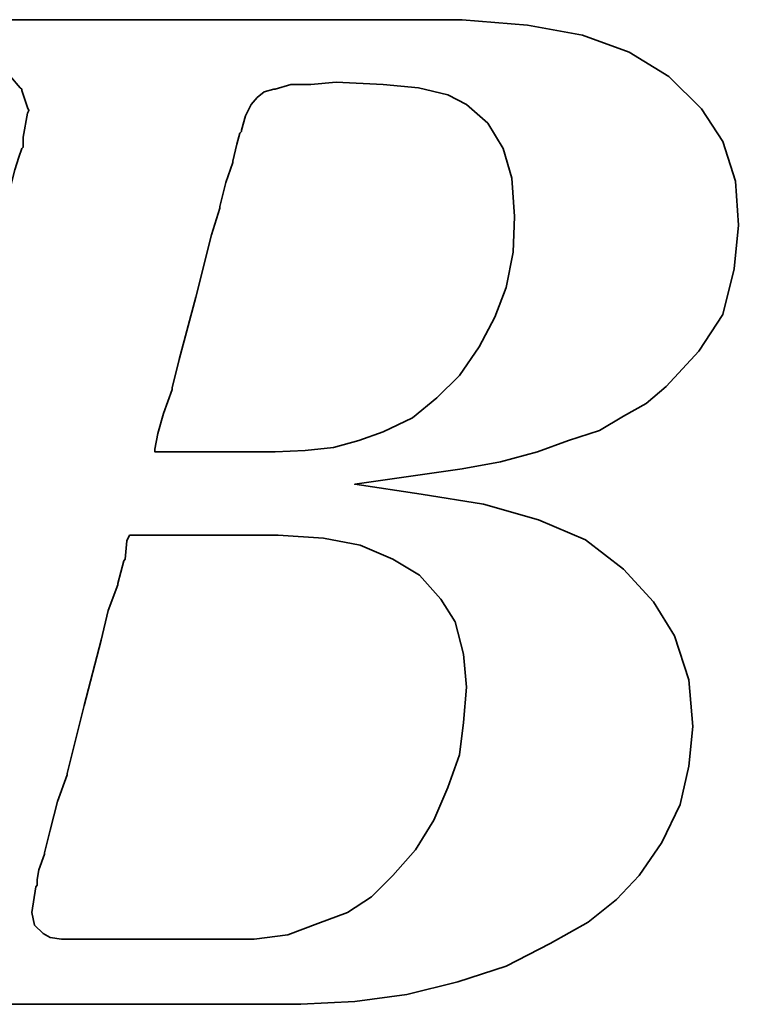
# Model space of a CAD drawing. Header units: millimetres. Extents: x -51 to 427, y -66 to 81.
# Tile 29 of 105: x 122.593 to 123.368, y 1.323 to 2.384. Entities that reach past the tile are written whole.
import ezdxf

# ---------------------------------------------------------------- set-up
doc = ezdxf.new("R2010")
doc.units = ezdxf.units.MM
doc.layers.add('DIM', color=4, linetype='Continuous')
doc.layers.add('layer 1', color=7, linetype='Continuous')

# ---------------------------------------------------------------- blocks, each defined once
blk = doc.blocks.new('TBI MOTION logo(完整正式版)')
at = {"layer": 'layer 1', "color": 22, "lineweight": 35}
for points, knots in [([(-64.65375, -6.86375), (-64.65375, -6.86375), (-64.84375, -7.29625), (-64.84375, -7.29625), (-64.84375, -7.29625), (-64.84375, -7.29625), (-64.86875, -7.34375), (-64.86875, -7.34375), (-64.86875, -7.34375), (-64.86875, -7.34375), (-64.86875, -7.36875), (-64.86875, -7.36875), (-64.86875, -7.36875), (-64.86875, -7.36875), (-65.15375, -7.65375), (-65.15375, -7.65375), (-65.15375, -7.65375), (-65.15375, -7.65375), (-65.17875, -7.65375), (-65.17875, -7.65375), (-65.17875, -7.65375), (-65.17875, -7.65375), (-65.20375, -7.67875), (-65.20375, -7.67875), (-65.20375, -7.67875), (-65.20375, -7.67875), (-65.58875, -7.87125), (-65.58875, -7.87125), (-65.58875, -7.87125), (-65.58875, -7.87125), (-65.63375, -7.87125), (-65.63375, -7.87125), (-65.63375, -7.87125), (-65.63375, -7.87125), (-65.65875, -7.89375), (-65.65875, -7.89375), (-65.65875, -7.89375), (-65.65875, -7.89375), (-66.09375, -7.94375), (-66.09375, -7.94375), (-66.09375, -7.94375), (-66.09375, -7.94375), (-66.11375, -7.94375), (-66.11375, -7.94375), (-66.11375, -7.94375), (-66.11375, -7.94375), (-66.16375, -7.94375), (-66.16375, -7.94375), (-66.16375, -7.94375), (-66.16375, -7.94375), (-66.30875, -7.94375), (-66.30875, -7.94375), (-66.30875, -7.94375), (-66.30875, -7.94375), (-66.69375, -7.94375), (-66.69375, -7.94375), (-66.69375, -7.94375), (-66.69375, -7.94375), (-67.07375, -7.94375), (-67.07375, -7.94375), (-67.07375, -7.94375), (-67.07375, -7.94375), (-67.12375, -7.94375), (-67.12375, -7.94375), (-67.12375, -7.94375), (-67.12375, -7.94375), (-67.12375, -7.96625), (-67.12375, -7.96625), (-67.12375, -7.96625), (-67.12375, -7.96625), (-67.14875, -7.99125), (-67.14875, -7.99125), (-67.14875, -7.99125), (-67.14875, -7.99125), (-67.24375, -8.34875), (-67.24375, -8.34875), (-67.24375, -8.34875), (-67.24375, -8.34875), (-67.31375, -8.68625), (-67.31375, -8.68625), (-67.31375, -8.68625), (-67.31375, -8.68625), (-67.26875, -8.68625), (-67.26875, -8.68625), (-67.26875, -8.68625), (-67.26875, -8.68625), (-67.07375, -8.68625), (-67.07375, -8.68625), (-67.07375, -8.68625), (-67.07375, -8.68625), (-66.54875, -8.68625), (-66.54875, -8.68625), (-66.54875, -8.68625), (-66.54875, -8.68625), (-65.82625, -8.68625), (-65.82625, -8.68625), (-65.82625, -8.68625), (-65.82625, -8.68625), (-65.01375, -8.68625), (-65.01375, -8.68625), (-65.01375, -8.68625), (-65.01375, -8.68625), (-64.05375, -8.68625), (-64.05375, -8.68625), (-64.05375, -8.68625), (-64.05375, -8.68625), (-62.08375, -8.68625), (-62.08375, -8.68625), (-62.08375, -8.68625), (-62.08375, -8.68625), (-60.06875, -8.68625), (-60.06875, -8.68625), (-60.06875, -8.68625), (-60.06875, -8.68625), (-59.10875, -8.68625), (-59.10875, -8.68625), (-59.10875, -8.68625), (-59.10875, -8.68625), (-58.29375, -8.68625), (-58.29375, -8.68625), (-58.29375, -8.68625), (-58.29375, -8.68625), (-57.57375, -8.68625), (-57.57375, -8.68625), (-57.57375, -8.68625), (-57.57375, -8.68625), (-57.04875, -8.68625), (-57.04875, -8.68625), (-57.04875, -8.68625), (-57.04875, -8.68625), (-56.85375, -8.68625), (-56.85375, -8.68625), (-56.85375, -8.68625), (-56.85375, -8.68625), (-56.70875, -8.68625), (-56.70875, -8.68625), (-56.70875, -8.68625), (-56.70875, -8.68625), (-56.61375, -8.68625), (-56.61375, -8.68625), (-56.61375, -8.68625), (-56.61375, -8.68625), (-56.56875, -8.68625), (-56.56875, -8.68625), (-56.56875, -8.68625), (-56.56875, -8.68625), (-55.65375, -8.63875), (-55.65375, -8.63875), (-55.65375, -8.63875), (-55.65375, -8.63875), (-54.76875, -8.51875), (-54.76875, -8.51875), (-54.76875, -8.51875), (-54.76875, -8.51875), (-53.90375, -8.30375), (-53.90375, -8.30375), (-53.90375, -8.30375), (-53.90375, -8.30375), (-53.08875, -8.03875), (-53.08875, -8.03875), (-53.08875, -8.03875), (-53.08875, -8.03875), (-52.34375, -7.65375), (-52.34375, -7.65375), (-52.34375, -7.65375), (-52.34375, -7.65375), (-51.69875, -7.29625), (-51.69875, -7.29625), (-51.69875, -7.29625), (-51.69875, -7.29625), (-51.21875, -6.91125), (-51.21875, -6.91125), (-51.21875, -6.91125), (-51.21875, -6.91125), (-50.83375, -6.50375), (-50.83375, -6.50375), (-50.83375, -6.50375), (-50.83375, -6.50375), (-50.44875, -5.94875), (-50.44875, -5.94875), (-50.44875, -5.94875), (-50.44875, -5.94875), (-50.13875, -5.30375), (-50.13875, -5.30375), (-50.13875, -5.30375), (-50.13875, -5.30375), (-49.99375, -4.65375), (-49.99375, -4.65375), (-49.99375, -4.65375), (-49.99375, -4.65375), (-49.92375, -3.98375), (-49.92375, -3.98375), (-49.92375, -3.98375), (-49.92375, -3.98375), (-49.99375, -3.19374), (-49.99375, -3.19374), (-49.99375, -3.19374), (-49.99375, -3.19374), (-50.23374, -2.44874), (-50.23374, -2.44874), (-50.23374, -2.44874), (-50.23374, -2.44874), (-50.59375, -1.87374), (-50.59375, -1.87374), (-50.59375, -1.87374), (-50.59375, -1.87374), (-51.09875, -1.31874), (-51.09875, -1.31874), (-51.09875, -1.31874), (-51.09875, -1.31874), (-51.74375, -0.81875), (-51.74375, -0.81875), (-51.74375, -0.81875), (-51.74375, -0.81875), (-52.53875, -0.48125), (-52.53875, -0.48125), (-52.53875, -0.48125), (-52.53875, -0.48125), (-53.47375, -0.21875), (-53.47375, -0.21875), (-53.47375, -0.21875), (-53.47375, -0.21875), (-54.52875, -0.04874), (-54.52875, -0.04874), (-54.52875, -0.04874), (-54.52875, -0.04874), (-55.65375, 0.12125), (-55.65375, 0.12125), (-55.65375, 0.12125), (-55.65375, 0.12125), (-54.50375, 0.28624), (-54.50375, 0.28624), (-54.50375, 0.28624), (-54.50375, 0.28624), (-53.83375, 0.38124), (-53.83375, 0.38124), (-53.83375, 0.38124), (-53.83375, 0.38124), (-53.18375, 0.50125), (-53.18375, 0.50125), (-53.18375, 0.50125), (-53.18375, 0.50125), (-52.55875, 0.66874), (-52.55875, 0.66874), (-52.55875, 0.66874), (-52.55875, 0.66874), (-52.03375, 0.86124), (-52.03375, 0.86124), (-52.03375, 0.86124), (-52.03375, 0.86124), (-51.50374, 1.03124), (-51.50374, 1.03124), (-51.50374, 1.03124), (-51.50374, 1.03124), (-51.09875, 1.27125), (-51.09875, 1.27125), (-51.09875, 1.27125), (-51.09875, 1.27125), (-50.71375, 1.48624), (-50.71375, 1.48624), (-50.71375, 1.48624), (-50.71375, 1.48624), (-50.37625, 1.77625), (-50.37625, 1.77625), (-50.37625, 1.77625), (-50.37625, 1.77625), (-49.82375, 2.37625), (-49.82375, 2.37625), (-49.82375, 2.37625), (-49.82375, 2.37625), (-49.41875, 2.99625), (-49.41875, 2.99625), (-49.41875, 2.99625), (-49.41875, 2.99625), (-49.22375, 3.76625), (-49.22375, 3.76625), (-49.22375, 3.76625), (-49.22375, 3.76625), (-49.15375, 4.50874), (-49.15375, 4.50874), (-49.15375, 4.50874), (-49.15375, 4.50874), (-49.20375, 5.25125), (-49.20375, 5.25125), (-49.20375, 5.25125), (-49.20375, 5.25125), (-49.41875, 5.92625), (-49.41875, 5.92625), (-49.41875, 5.92625), (-49.41875, 5.92625), (-49.77875, 6.47625), (-49.77875, 6.47625), (-49.77875, 6.47625), (-49.77875, 6.47625), (-50.33125, 7.02624), (-50.33125, 7.02624), (-50.33125, 7.02624), (-50.33125, 7.02624), (-51.00125, 7.43625), (-51.00125, 7.43625), (-51.00125, 7.43625), (-51.00125, 7.43625), (-51.79375, 7.72625), (-51.79375, 7.72625), (-51.79375, 7.72625), (-51.79375, 7.72625), (-52.72875, 7.89124), (-52.72875, 7.89124), (-52.72875, 7.89124), (-52.72875, 7.89124), (-53.83375, 7.98625), (-53.83375, 7.98625), (-53.83375, 7.98625), (-53.83375, 7.98625), (-53.92875, 7.98625), (-53.92875, 7.98625), (-53.92875, 7.98625), (-53.92875, 7.98625), (-54.26375, 7.98625), (-54.26375, 7.98625), (-54.26375, 7.98625), (-54.26375, 7.98625), (-54.74375, 7.98625), (-54.74375, 7.98625), (-54.74375, 7.98625), (-54.74375, 7.98625), (-55.36875, 7.98625), (-55.36875, 7.98625), (-55.36875, 7.98625), (-55.36875, 7.98625), (-56.13375, 7.98625), (-56.13375, 7.98625), (-56.13375, 7.98625), (-56.13375, 7.98625), (-56.94875, 7.98625), (-56.94875, 7.98625), (-56.94875, 7.98625), (-56.94875, 7.98625), (-58.77625, 7.98625), (-58.77625, 7.98625), (-58.77625, 7.98625), (-58.77625, 7.98625), (-60.59875, 7.98625), (-60.59875, 7.98625), (-60.59875, 7.98625), (-60.59875, 7.98625), (-61.41375, 7.98625), (-61.41375, 7.98625), (-61.41375, 7.98625), (-61.41375, 7.98625), (-62.17875, 7.98625), (-62.17875, 7.98625), (-62.17875, 7.98625), (-62.17875, 7.98625), (-62.80375, 7.98625), (-62.80375, 7.98625), (-62.80375, 7.98625), (-62.80375, 7.98625), (-63.30625, 7.98625), (-63.30625, 7.98625), (-63.30625, 7.98625), (-63.30625, 7.98625), (-63.57375, 7.98625), (-63.57375, 7.98625), (-63.57375, 7.98625), (-63.57375, 7.98625), (-63.57375, 7.96375), (-63.57375, 7.96375), (-63.57375, 7.96375), (-63.57375, 7.96375), (-63.59875, 7.94125), (-63.59875, 7.94125), (-63.59875, 7.94125), (-63.59875, 7.94125), (-63.69375, 7.55625), (-63.69375, 7.55625), (-63.69375, 7.55625), (-63.69375, 7.55625), (-63.76375, 7.24624), (-63.76375, 7.24624), (-63.76375, 7.24624), (-63.76375, 7.24624), (-63.23875, 7.24624), (-63.23875, 7.24624), (-63.23875, 7.24624), (-63.23875, 7.24624), (-62.75875, 7.24624), (-62.75875, 7.24624), (-62.75875, 7.24624), (-62.75875, 7.24624), (-62.61125, 7.24624), (-62.61125, 7.24624), (-62.61125, 7.24624), (-62.61125, 7.24624), (-62.56625, 7.24624), (-62.56625, 7.24624), (-62.56625, 7.24624), (-62.56625, 7.24624), (-62.22875, 7.24624), (-62.22875, 7.24624), (-62.22875, 7.24624), (-62.22875, 7.24624), (-62.20375, 7.24624), (-62.20375, 7.24624), (-62.20375, 7.24624), (-62.20375, 7.24624), (-62.17875, 7.21875), (-62.17875, 7.21875), (-62.17875, 7.21875), (-62.17875, 7.21875), (-61.96375, 7.17125), (-61.96375, 7.17125), (-61.96375, 7.17125), (-61.96375, 7.17125), (-61.72375, 7.12624), (-61.72375, 7.12624), (-61.72375, 7.12624), (-61.72375, 7.12624), (-61.70375, 7.12624), (-61.70375, 7.12624), (-61.70375, 7.12624), (-61.70375, 7.12624), (-61.55875, 7.07624), (-61.55875, 7.07624), (-61.55875, 7.07624), (-61.55875, 7.07624), (-61.50875, 7.07624), (-61.50875, 7.07624), (-61.50875, 7.07624), (-61.50875, 7.07624), (-61.48375, 7.02624), (-61.48375, 7.02624), (-61.48375, 7.02624), (-61.48375, 7.02624), (-61.31875, 6.83375), (-61.31875, 6.83375), (-61.31875, 6.83375), (-61.31875, 6.83375), (-61.29375, 6.81125), (-61.29375, 6.81125), (-61.29375, 6.81125), (-61.29375, 6.81125), (-61.29375, 6.78625), (-61.29375, 6.78625), (-61.29375, 6.78625), (-61.29375, 6.78625), (-61.19875, 6.50124), (-61.19875, 6.50124), (-61.19875, 6.50124), (-61.19875, 6.50124), (-61.17375, 6.45124), (-61.17375, 6.45124), (-61.17375, 6.45124), (-61.17375, 6.45124), (-61.19875, 6.40625), (-61.19875, 6.40625), (-61.19875, 6.40625), (-61.19875, 6.40625), (-61.26875, 5.99624), (-61.26875, 5.99624), (-61.26875, 5.99624), (-61.26875, 5.99624), (-61.26875, 5.85125), (-61.26875, 5.85125), (-61.26875, 5.85125), (-61.26875, 5.85125), (-61.26875, 5.82625), (-61.26875, 5.82625), (-61.26875, 5.82625), (-61.26875, 5.82625), (-61.29375, 5.80625), (-61.29375, 5.80625), (-61.29375, 5.80625), (-61.29375, 5.80625), (-61.34125, 5.66125), (-61.34125, 5.66125), (-61.34125, 5.66125), (-61.34125, 5.66125), (-61.41375, 5.44625), (-61.41375, 5.44625), (-61.41375, 5.44625), (-61.41375, 5.44625), (-61.48375, 5.15625), (-61.48375, 5.15625), (-61.48375, 5.15625), (-61.48375, 5.15625), (-61.58375, 4.82124), (-61.58375, 4.82124), (-61.58375, 4.82124), (-61.58375, 4.82124), (-61.79875, 4.00375), (-61.79875, 4.00375), (-61.79875, 4.00375), (-61.79875, 4.00375), (-62.05875, 2.99625), (-62.05875, 2.99625), (-62.05875, 2.99625), (-62.05875, 2.99625), (-62.34875, 1.91625), (-62.34875, 1.91625), (-62.34875, 1.91625), (-62.34875, 1.91625), (-62.97375, -0.41124), (-62.97375, -0.41124), (-62.97375, -0.41124), (-62.97375, -0.41124), (-63.59875, -2.75875), (-63.59875, -2.75875), (-63.59875, -2.75875), (-63.59875, -2.75875), (-63.88375, -3.86374), (-63.88375, -3.86374), (-63.88375, -3.86374), (-63.88375, -3.86374), (-64.14875, -4.82374), (-64.14875, -4.82374), (-64.14875, -4.82374), (-64.14875, -4.82374), (-64.36375, -5.64125), (-64.36375, -5.64125), (-64.36375, -5.64125), (-64.36375, -5.64125), (-64.43625, -5.97625), (-64.43625, -5.97625), (-64.43625, -5.97625), (-64.43625, -5.97625), (-64.50875, -6.28625), (-64.50875, -6.28625), (-64.50875, -6.28625), (-64.50875, -6.28625), (-64.50875, -6.30875), (-64.50875, -6.30875), (-64.50875, -6.30875), (-64.50875, -6.30875), (-64.57875, -6.50375), (-64.57875, -6.50375), (-64.57875, -6.50375), (-64.57875, -6.50375), (-64.62875, -6.69625), (-64.62875, -6.69625), (-64.62875, -6.69625), (-64.62875, -6.69625), (-64.62875, -6.76875), (-64.62875, -6.76875), (-64.62875, -6.76875), (-64.62875, -6.76875), (-64.62875, -6.81375), (-64.62875, -6.81375), (-64.62875, -6.81375), (-64.62875, -6.81375), (-64.62875, -6.83875), (-64.62875, -6.83875), (-64.62875, -6.83875), (-64.62875, -6.83875), (-64.65375, -6.86375), (-64.65375, -6.86375)], [0, 0, 0, 0, 0.00719424, 0.00719424, 0.00719424, 0.00719424, 0.01438849, 0.01438849, 0.01438849, 0.01438849, 0.02158273, 0.02158273, 0.02158273, 0.02158273, 0.02877698, 0.02877698, 0.02877698, 0.02877698, 0.03597122, 0.03597122, 0.03597122, 0.03597122, 0.04316547, 0.04316547, 0.04316547, 0.04316547, 0.05035971, 0.05035971, 0.05035971, 0.05035971, 0.05755396, 0.05755396, 0.05755396, 0.05755396, 0.0647482, 0.0647482, 0.0647482, 0.0647482, 0.07194245, 0.07194245, 0.07194245, 0.07194245, 0.07913669, 0.07913669, 0.07913669, 0.07913669, 0.08633094, 0.08633094, 0.08633094, 0.08633094, 0.09352518, 0.09352518, 0.09352518, 0.09352518, 0.10071942, 0.10071942, 0.10071942, 0.10071942, 0.10791367, 0.10791367, 0.10791367, 0.10791367, 0.11510791, 0.11510791, 0.11510791, 0.11510791, 0.12230216, 0.12230216, 0.12230216, 0.12230216, 0.1294964, 0.1294964, 0.1294964, 0.1294964, 0.13669065, 0.13669065, 0.13669065, 0.13669065, 0.14388489, 0.14388489, 0.14388489, 0.14388489, 0.15107914, 0.15107914, 0.15107914, 0.15107914, 0.15827338, 0.15827338, 0.15827338, 0.15827338, 0.16546763, 0.16546763, 0.16546763, 0.16546763, 0.17266187, 0.17266187, 0.17266187, 0.17266187, 0.17985612, 0.17985612, 0.17985612, 0.17985612, 0.18705036, 0.18705036, 0.18705036, 0.18705036, 0.1942446, 0.1942446, 0.1942446, 0.1942446, 0.20143885, 0.20143885, 0.20143885, 0.20143885, 0.20863309, 0.20863309, 0.20863309, 0.20863309, 0.21582734, 0.21582734, 0.21582734, 0.21582734, 0.22302158, 0.22302158, 0.22302158, 0.22302158, 0.23021583, 0.23021583, 0.23021583, 0.23021583, 0.23741007, 0.23741007, 0.23741007, 0.23741007, 0.24460432, 0.24460432, 0.24460432, 0.24460432, 0.25179856, 0.25179856, 0.25179856, 0.25179856, 0.25899281, 0.25899281, 0.25899281, 0.25899281, 0.26618705, 0.26618705, 0.26618705, 0.26618705, 0.27338129, 0.27338129, 0.27338129, 0.27338129, 0.28057554, 0.28057554, 0.28057554, 0.28057554, 0.28776978, 0.28776978, 0.28776978, 0.28776978, 0.29496403, 0.29496403, 0.29496403, 0.29496403, 0.30215827, 0.30215827, 0.30215827, 0.30215827, 0.30935252, 0.30935252, 0.30935252, 0.30935252, 0.31654676, 0.31654676, 0.31654676, 0.31654676, 0.32374101, 0.32374101, 0.32374101, 0.32374101, 0.33093525, 0.33093525, 0.33093525, 0.33093525, 0.3381295, 0.3381295, 0.3381295, 0.3381295, 0.34532374, 0.34532374, 0.34532374, 0.34532374, 0.35251799, 0.35251799, 0.35251799, 0.35251799, 0.35971223, 0.35971223, 0.35971223, 0.35971223, 0.36690647, 0.36690647, 0.36690647, 0.36690647, 0.37410072, 0.37410072, 0.37410072, 0.37410072, 0.38129496, 0.38129496, 0.38129496, 0.38129496, 0.38848921, 0.38848921, 0.38848921, 0.38848921, 0.39568345, 0.39568345, 0.39568345, 0.39568345, 0.4028777, 0.4028777, 0.4028777, 0.4028777, 0.41007194, 0.41007194, 0.41007194, 0.41007194, 0.41726619, 0.41726619, 0.41726619, 0.41726619, 0.42446043, 0.42446043, 0.42446043, 0.42446043, 0.43165468, 0.43165468, 0.43165468, 0.43165468, 0.43884892, 0.43884892, 0.43884892, 0.43884892, 0.44604317, 0.44604317, 0.44604317, 0.44604317, 0.45323741, 0.45323741, 0.45323741, 0.45323741, 0.46043165, 0.46043165, 0.46043165, 0.46043165, 0.4676259, 0.4676259, 0.4676259, 0.4676259, 0.47482014, 0.47482014, 0.47482014, 0.47482014, 0.48201439, 0.48201439, 0.48201439, 0.48201439, 0.48920863, 0.48920863, 0.48920863, 0.48920863, 0.49640288, 0.49640288, 0.49640288, 0.49640288, 0.50359712, 0.50359712, 0.50359712, 0.50359712, 0.51079137, 0.51079137, 0.51079137, 0.51079137, 0.51798561, 0.51798561, 0.51798561, 0.51798561, 0.52517986, 0.52517986, 0.52517986, 0.52517986, 0.5323741, 0.5323741, 0.5323741, 0.5323741, 0.53956835, 0.53956835, 0.53956835, 0.53956835, 0.54676259, 0.54676259, 0.54676259, 0.54676259, 0.55395683, 0.55395683, 0.55395683, 0.55395683, 0.56115108, 0.56115108, 0.56115108, 0.56115108, 0.56834532, 0.56834532, 0.56834532, 0.56834532, 0.57553957, 0.57553957, 0.57553957, 0.57553957, 0.58273381, 0.58273381, 0.58273381, 0.58273381, 0.58992806, 0.58992806, 0.58992806, 0.58992806, 0.5971223, 0.5971223, 0.5971223, 0.5971223, 0.60431655, 0.60431655, 0.60431655, 0.60431655, 0.61151079, 0.61151079, 0.61151079, 0.61151079, 0.61870504, 0.61870504, 0.61870504, 0.61870504, 0.62589928, 0.62589928, 0.62589928, 0.62589928, 0.63309353, 0.63309353, 0.63309353, 0.63309353, 0.64028777, 0.64028777, 0.64028777, 0.64028777, 0.64748201, 0.64748201, 0.64748201, 0.64748201, 0.65467626, 0.65467626, 0.65467626, 0.65467626, 0.6618705, 0.6618705, 0.6618705, 0.6618705, 0.66906475, 0.66906475, 0.66906475, 0.66906475, 0.67625899, 0.67625899, 0.67625899, 0.67625899, 0.68345324, 0.68345324, 0.68345324, 0.68345324, 0.69064748, 0.69064748, 0.69064748, 0.69064748, 0.69784173, 0.69784173, 0.69784173, 0.69784173, 0.70503597, 0.70503597, 0.70503597, 0.70503597, 0.71223022, 0.71223022, 0.71223022, 0.71223022, 0.71942446, 0.71942446, 0.71942446, 0.71942446, 0.72661871, 0.72661871, 0.72661871, 0.72661871, 0.73381295, 0.73381295, 0.73381295, 0.73381295, 0.74100719, 0.74100719, 0.74100719, 0.74100719, 0.74820144, 0.74820144, 0.74820144, 0.74820144, 0.75539568, 0.75539568, 0.75539568, 0.75539568, 0.76258993, 0.76258993, 0.76258993, 0.76258993, 0.76978417, 0.76978417, 0.76978417, 0.76978417, 0.77697842, 0.77697842, 0.77697842, 0.77697842, 0.78417266, 0.78417266, 0.78417266, 0.78417266, 0.79136691, 0.79136691, 0.79136691, 0.79136691, 0.79856115, 0.79856115, 0.79856115, 0.79856115, 0.8057554, 0.8057554, 0.8057554, 0.8057554, 0.81294964, 0.81294964, 0.81294964, 0.81294964, 0.82014388, 0.82014388, 0.82014388, 0.82014388, 0.82733813, 0.82733813, 0.82733813, 0.82733813, 0.83453237, 0.83453237, 0.83453237, 0.83453237, 0.84172662, 0.84172662, 0.84172662, 0.84172662, 0.84892086, 0.84892086, 0.84892086, 0.84892086, 0.85611511, 0.85611511, 0.85611511, 0.85611511, 0.86330935, 0.86330935, 0.86330935, 0.86330935, 0.8705036, 0.8705036, 0.8705036, 0.8705036, 0.87769784, 0.87769784, 0.87769784, 0.87769784, 0.88489209, 0.88489209, 0.88489209, 0.88489209, 0.89208633, 0.89208633, 0.89208633, 0.89208633, 0.89928058, 0.89928058, 0.89928058, 0.89928058, 0.90647482, 0.90647482, 0.90647482, 0.90647482, 0.91366906, 0.91366906, 0.91366906, 0.91366906, 0.92086331, 0.92086331, 0.92086331, 0.92086331, 0.92805755, 0.92805755, 0.92805755, 0.92805755, 0.9352518, 0.9352518, 0.9352518, 0.9352518, 0.94244604, 0.94244604, 0.94244604, 0.94244604, 0.94964029, 0.94964029, 0.94964029, 0.94964029, 0.95683453, 0.95683453, 0.95683453, 0.95683453, 0.96402878, 0.96402878, 0.96402878, 0.96402878, 0.97122302, 0.97122302, 0.97122302, 0.97122302, 0.97841727, 0.97841727, 0.97841727, 0.97841727, 0.98561151, 0.98561151, 0.98561151, 0.98561151, 0.99280576, 0.99280576, 0.99280576, 0.99280576, 1, 1, 1, 1]), ([(-57.50375, 6.35625), (-57.50375, 6.35625), (-57.57375, 6.11625), (-57.57375, 6.11625), (-57.57375, 6.11625), (-57.57375, 6.11625), (-57.57375, 6.09125), (-57.57375, 6.09125), (-57.57375, 6.09125), (-57.57375, 6.09125), (-57.59875, 6.06625), (-57.59875, 6.06625), (-57.59875, 6.06625), (-57.59875, 6.06625), (-57.64875, 5.87625), (-57.64875, 5.87625), (-57.64875, 5.87625), (-57.64875, 5.87625), (-57.71875, 5.58875), (-57.71875, 5.58875), (-57.71875, 5.58875), (-57.71875, 5.58875), (-57.71875, 5.56625), (-57.71875, 5.56625), (-57.71875, 5.56625), (-57.71875, 5.56625), (-57.83875, 5.23125), (-57.83875, 5.23125), (-57.83875, 5.23125), (-57.83875, 5.23125), (-57.93625, 4.82124), (-57.93625, 4.82124), (-57.93625, 4.82124), (-57.93625, 4.82124), (-57.93625, 4.79624), (-57.93625, 4.79624), (-57.93625, 4.79624), (-57.93625, 4.79624), (-58.07875, 4.34125), (-58.07875, 4.34125), (-58.07875, 4.34125), (-58.07875, 4.34125), (-58.34375, 3.28625), (-58.34375, 3.28625), (-58.34375, 3.28625), (-58.34375, 3.28625), (-58.62875, 2.23124), (-58.62875, 2.23124), (-58.62875, 2.23124), (-58.62875, 2.23124), (-58.74875, 1.75125), (-58.74875, 1.75125), (-58.74875, 1.75125), (-58.74875, 1.75125), (-58.74875, 1.72625), (-58.74875, 1.72625), (-58.74875, 1.72625), (-58.74875, 1.72625), (-58.89375, 1.31625), (-58.89375, 1.31625), (-58.89375, 1.31625), (-58.89375, 1.31625), (-58.98875, 0.98124), (-58.98875, 0.98124), (-58.98875, 0.98124), (-58.98875, 0.98124), (-59.03875, 0.71625), (-59.03875, 0.71625), (-59.03875, 0.71625), (-59.03875, 0.71625), (-59.03875, 0.66874), (-59.03875, 0.66874), (-59.03875, 0.66874), (-59.03875, 0.66874), (-58.91875, 0.66874), (-58.91875, 0.66874), (-58.91875, 0.66874), (-58.91875, 0.66874), (-58.53375, 0.66874), (-58.53375, 0.66874), (-58.53375, 0.66874), (-58.53375, 0.66874), (-58.10375, 0.66874), (-58.10375, 0.66874), (-58.10375, 0.66874), (-58.10375, 0.66874), (-57.66875, 0.66874), (-57.66875, 0.66874), (-57.66875, 0.66874), (-57.66875, 0.66874), (-57.33375, 0.66874), (-57.33375, 0.66874), (-57.33375, 0.66874), (-57.33375, 0.66874), (-57.09375, 0.66874), (-57.09375, 0.66874), (-57.09375, 0.66874), (-57.09375, 0.66874), (-56.99875, 0.66874), (-56.99875, 0.66874), (-56.99875, 0.66874), (-56.99875, 0.66874), (-56.49375, 0.69374), (-56.49375, 0.69374), (-56.49375, 0.69374), (-56.49375, 0.69374), (-56.01375, 0.74374), (-56.01375, 0.74374), (-56.01375, 0.74374), (-56.01375, 0.74374), (-55.58375, 0.86124), (-55.58375, 0.86124), (-55.58375, 0.86124), (-55.58375, 0.86124), (-55.17375, 1.00624), (-55.17375, 1.00624), (-55.17375, 1.00624), (-55.17375, 1.00624), (-54.67375, 1.24625), (-54.67375, 1.24625), (-54.67375, 1.24625), (-54.67375, 1.24625), (-54.26375, 1.58124), (-54.26375, 1.58124), (-54.26375, 1.58124), (-54.26375, 1.58124), (-53.87875, 1.96374), (-53.87875, 1.96374), (-53.87875, 1.96374), (-53.87875, 1.96374), (-53.54375, 2.44625), (-53.54375, 2.44625), (-53.54375, 2.44625), (-53.54375, 2.44625), (-53.27875, 2.95125), (-53.27875, 2.95125), (-53.27875, 2.95125), (-53.27875, 2.95125), (-53.08875, 3.45124), (-53.08875, 3.45124), (-53.08875, 3.45124), (-53.08875, 3.45124), (-52.96875, 4.05124), (-52.96875, 4.05124), (-52.96875, 4.05124), (-52.96875, 4.05124), (-52.94375, 4.65125), (-52.94375, 4.65125), (-52.94375, 4.65125), (-52.94375, 4.65125), (-52.99375, 5.30125), (-52.99375, 5.30125), (-52.99375, 5.30125), (-52.99375, 5.30125), (-53.13875, 5.80625), (-53.13875, 5.80625), (-53.13875, 5.80625), (-53.13875, 5.80625), (-53.39875, 6.23625), (-53.39875, 6.23625), (-53.39875, 6.23625), (-53.39875, 6.23625), (-53.75875, 6.54875), (-53.75875, 6.54875), (-53.75875, 6.54875), (-53.75875, 6.54875), (-54.07375, 6.71625), (-54.07375, 6.71625), (-54.07375, 6.71625), (-54.07375, 6.71625), (-54.57375, 6.83375), (-54.57375, 6.83375), (-54.57375, 6.83375), (-54.57375, 6.83375), (-55.17375, 6.88625), (-55.17375, 6.88625), (-55.17375, 6.88625), (-55.17375, 6.88625), (-55.96875, 6.93125), (-55.96875, 6.93125), (-55.96875, 6.93125), (-55.96875, 6.93125), (-56.39875, 6.88625), (-56.39875, 6.88625), (-56.39875, 6.88625), (-56.39875, 6.88625), (-56.42125, 6.88625), (-56.42125, 6.88625), (-56.42125, 6.88625), (-56.42125, 6.88625), (-56.73375, 6.88625), (-56.73375, 6.88625), (-56.73375, 6.88625), (-56.73375, 6.88625), (-56.99875, 6.81125), (-56.99875, 6.81125), (-56.99875, 6.81125), (-56.99875, 6.81125), (-57.02375, 6.81125), (-57.02375, 6.81125), (-57.02375, 6.81125), (-57.02375, 6.81125), (-57.18875, 6.76625), (-57.18875, 6.76625), (-57.18875, 6.76625), (-57.18875, 6.76625), (-57.30875, 6.66625), (-57.30875, 6.66625), (-57.30875, 6.66625), (-57.30875, 6.66625), (-57.40875, 6.54875), (-57.40875, 6.54875), (-57.40875, 6.54875), (-57.40875, 6.54875), (-57.50375, 6.35625), (-57.50375, 6.35625)], [0, 0, 0, 0, 0.01851852, 0.01851852, 0.01851852, 0.01851852, 0.03703704, 0.03703704, 0.03703704, 0.03703704, 0.05555556, 0.05555556, 0.05555556, 0.05555556, 0.07407407, 0.07407407, 0.07407407, 0.07407407, 0.09259259, 0.09259259, 0.09259259, 0.09259259, 0.11111111, 0.11111111, 0.11111111, 0.11111111, 0.12962963, 0.12962963, 0.12962963, 0.12962963, 0.14814815, 0.14814815, 0.14814815, 0.14814815, 0.16666667, 0.16666667, 0.16666667, 0.16666667, 0.18518519, 0.18518519, 0.18518519, 0.18518519, 0.2037037, 0.2037037, 0.2037037, 0.2037037, 0.22222222, 0.22222222, 0.22222222, 0.22222222, 0.24074074, 0.24074074, 0.24074074, 0.24074074, 0.25925926, 0.25925926, 0.25925926, 0.25925926, 0.27777778, 0.27777778, 0.27777778, 0.27777778, 0.2962963, 0.2962963, 0.2962963, 0.2962963, 0.31481481, 0.31481481, 0.31481481, 0.31481481, 0.33333333, 0.33333333, 0.33333333, 0.33333333, 0.35185185, 0.35185185, 0.35185185, 0.35185185, 0.37037037, 0.37037037, 0.37037037, 0.37037037, 0.38888889, 0.38888889, 0.38888889, 0.38888889, 0.40740741, 0.40740741, 0.40740741, 0.40740741, 0.42592593, 0.42592593, 0.42592593, 0.42592593, 0.44444444, 0.44444444, 0.44444444, 0.44444444, 0.46296296, 0.46296296, 0.46296296, 0.46296296, 0.48148148, 0.48148148, 0.48148148, 0.48148148, 0.5, 0.5, 0.5, 0.5, 0.51851852, 0.51851852, 0.51851852, 0.51851852, 0.53703704, 0.53703704, 0.53703704, 0.53703704, 0.55555556, 0.55555556, 0.55555556, 0.55555556, 0.57407407, 0.57407407, 0.57407407, 0.57407407, 0.59259259, 0.59259259, 0.59259259, 0.59259259, 0.61111111, 0.61111111, 0.61111111, 0.61111111, 0.62962963, 0.62962963, 0.62962963, 0.62962963, 0.64814815, 0.64814815, 0.64814815, 0.64814815, 0.66666667, 0.66666667, 0.66666667, 0.66666667, 0.68518519, 0.68518519, 0.68518519, 0.68518519, 0.7037037, 0.7037037, 0.7037037, 0.7037037, 0.72222222, 0.72222222, 0.72222222, 0.72222222, 0.74074074, 0.74074074, 0.74074074, 0.74074074, 0.75925926, 0.75925926, 0.75925926, 0.75925926, 0.77777778, 0.77777778, 0.77777778, 0.77777778, 0.7962963, 0.7962963, 0.7962963, 0.7962963, 0.81481481, 0.81481481, 0.81481481, 0.81481481, 0.83333333, 0.83333333, 0.83333333, 0.83333333, 0.85185185, 0.85185185, 0.85185185, 0.85185185, 0.87037037, 0.87037037, 0.87037037, 0.87037037, 0.88888889, 0.88888889, 0.88888889, 0.88888889, 0.90740741, 0.90740741, 0.90740741, 0.90740741, 0.92592593, 0.92592593, 0.92592593, 0.92592593, 0.94444444, 0.94444444, 0.94444444, 0.94444444, 0.96296296, 0.96296296, 0.96296296, 0.96296296, 0.98148148, 0.98148148, 0.98148148, 0.98148148, 1, 1, 1, 1]), ([(-61.03125, -6.57375), (-61.03125, -6.57375), (-61.03125, -6.67125), (-61.03125, -6.67125), (-61.03125, -6.67125), (-61.03125, -6.67125), (-61.05375, -6.69625), (-61.05375, -6.69625), (-61.05375, -6.69625), (-61.05375, -6.69625), (-61.12375, -7.12875), (-61.12375, -7.12875), (-61.12375, -7.12875), (-61.12375, -7.12875), (-61.07875, -7.34375), (-61.07875, -7.34375), (-61.07875, -7.34375), (-61.07875, -7.34375), (-60.93375, -7.48875), (-60.93375, -7.48875), (-60.93375, -7.48875), (-60.93375, -7.48875), (-60.81375, -7.55625), (-60.81375, -7.55625), (-60.81375, -7.55625), (-60.81375, -7.55625), (-60.62375, -7.58375), (-60.62375, -7.58375), (-60.62375, -7.58375), (-60.62375, -7.58375), (-60.30875, -7.58375), (-60.30875, -7.58375), (-60.30875, -7.58375), (-60.30875, -7.58375), (-59.97375, -7.58375), (-59.97375, -7.58375), (-59.97375, -7.58375), (-59.97375, -7.58375), (-59.87875, -7.58375), (-59.87875, -7.58375), (-59.87875, -7.58375), (-59.87875, -7.58375), (-59.63625, -7.58375), (-59.63625, -7.58375), (-59.63625, -7.58375), (-59.63625, -7.58375), (-58.96875, -7.58375), (-58.96875, -7.58375), (-58.96875, -7.58375), (-58.96875, -7.58375), (-58.29375, -7.58375), (-58.29375, -7.58375), (-58.29375, -7.58375), (-58.29375, -7.58375), (-58.05375, -7.58375), (-58.05375, -7.58375), (-58.05375, -7.58375), (-58.05375, -7.58375), (-57.98375, -7.58375), (-57.98375, -7.58375), (-57.98375, -7.58375), (-57.98375, -7.58375), (-57.35875, -7.58375), (-57.35875, -7.58375), (-57.35875, -7.58375), (-57.35875, -7.58375), (-56.78375, -7.50875), (-56.78375, -7.50875), (-56.78375, -7.50875), (-56.78375, -7.50875), (-56.27875, -7.31875), (-56.27875, -7.31875), (-56.27875, -7.31875), (-56.27875, -7.31875), (-55.77375, -7.12875), (-55.77375, -7.12875), (-55.77375, -7.12875), (-55.77375, -7.12875), (-55.36875, -6.86375), (-55.36875, -6.86375), (-55.36875, -6.86375), (-55.36875, -6.86375), (-55.00875, -6.50375), (-55.00875, -6.50375), (-55.00875, -6.50375), (-55.00875, -6.50375), (-54.62375, -6.06875), (-54.62375, -6.06875), (-54.62375, -6.06875), (-54.62375, -6.06875), (-54.31375, -5.56875), (-54.31375, -5.56875), (-54.31375, -5.56875), (-54.31375, -5.56875), (-54.07375, -5.01625), (-54.07375, -5.01625), (-54.07375, -5.01625), (-54.07375, -5.01625), (-53.87875, -4.46374), (-53.87875, -4.46374), (-53.87875, -4.46374), (-53.87875, -4.46374), (-53.80875, -3.91375), (-53.80875, -3.91375), (-53.80875, -3.91375), (-53.80875, -3.91375), (-53.75875, -3.31375), (-53.75875, -3.31375), (-53.75875, -3.31375), (-53.75875, -3.31375), (-53.80875, -2.75875), (-53.80875, -2.75875), (-53.80875, -2.75875), (-53.80875, -2.75875), (-53.95375, -2.20875), (-53.95375, -2.20875), (-53.95375, -2.20875), (-53.95375, -2.20875), (-54.19375, -1.82625), (-54.19375, -1.82625), (-54.19375, -1.82625), (-54.19375, -1.82625), (-54.55375, -1.41875), (-54.55375, -1.41875), (-54.55375, -1.41875), (-54.55375, -1.41875), (-55.00875, -1.15125), (-55.00875, -1.15125), (-55.00875, -1.15125), (-55.00875, -1.15125), (-55.56125, -0.91375), (-55.56125, -0.91375), (-55.56125, -0.91375), (-55.56125, -0.91375), (-56.18125, -0.79375), (-56.18125, -0.79375), (-56.18125, -0.79375), (-56.18125, -0.79375), (-56.94875, -0.74374), (-56.94875, -0.74374), (-56.94875, -0.74374), (-56.94875, -0.74374), (-56.99875, -0.74374), (-56.99875, -0.74374), (-56.99875, -0.74374), (-56.99875, -0.74374), (-57.09375, -0.74374), (-57.09375, -0.74374), (-57.09375, -0.74374), (-57.09375, -0.74374), (-57.38375, -0.74374), (-57.38375, -0.74374), (-57.38375, -0.74374), (-57.38375, -0.74374), (-57.76875, -0.74374), (-57.76875, -0.74374), (-57.76875, -0.74374), (-57.76875, -0.74374), (-58.24625, -0.74374), (-58.24625, -0.74374), (-58.24625, -0.74374), (-58.24625, -0.74374), (-58.72875, -0.74374), (-58.72875, -0.74374), (-58.72875, -0.74374), (-58.72875, -0.74374), (-59.20875, -0.74374), (-59.20875, -0.74374), (-59.20875, -0.74374), (-59.20875, -0.74374), (-59.46875, -0.74374), (-59.46875, -0.74374), (-59.46875, -0.74374), (-59.46875, -0.74374), (-59.51625, -0.83875), (-59.51625, -0.83875), (-59.51625, -0.83875), (-59.51625, -0.83875), (-59.54375, -1.15125), (-59.54375, -1.15125), (-59.54375, -1.15125), (-59.54375, -1.15125), (-59.56375, -1.17874), (-59.56375, -1.17874), (-59.56375, -1.17874), (-59.56375, -1.17874), (-59.66375, -1.55875), (-59.66375, -1.55875), (-59.66375, -1.55875), (-59.66375, -1.55875), (-59.66375, -1.58375), (-59.66375, -1.58375), (-59.66375, -1.58375), (-59.66375, -1.58375), (-59.82875, -2.01874), (-59.82875, -2.01874), (-59.82875, -2.01874), (-59.82875, -2.01874), (-59.94875, -2.52125), (-59.94875, -2.52125), (-59.94875, -2.52125), (-59.94875, -2.52125), (-60.23875, -3.62375), (-60.23875, -3.62375), (-60.23875, -3.62375), (-60.23875, -3.62375), (-60.52375, -4.77624), (-60.52375, -4.77624), (-60.52375, -4.77624), (-60.52375, -4.77624), (-60.52375, -4.79874), (-60.52375, -4.79874), (-60.52375, -4.79874), (-60.52375, -4.79874), (-60.69125, -5.25375), (-60.69125, -5.25375), (-60.69125, -5.25375), (-60.69125, -5.25375), (-60.81375, -5.73625), (-60.81375, -5.73625), (-60.81375, -5.73625), (-60.81375, -5.73625), (-60.90875, -6.11875), (-60.90875, -6.11875), (-60.90875, -6.11875), (-60.90875, -6.11875), (-60.90875, -6.14375), (-60.90875, -6.14375), (-60.90875, -6.14375), (-60.90875, -6.14375), (-61.00375, -6.40875), (-61.00375, -6.40875), (-61.00375, -6.40875), (-61.00375, -6.40875), (-61.03125, -6.57375), (-61.03125, -6.57375)], [0, 0, 0, 0, 0.01694915, 0.01694915, 0.01694915, 0.01694915, 0.03389831, 0.03389831, 0.03389831, 0.03389831, 0.05084746, 0.05084746, 0.05084746, 0.05084746, 0.06779661, 0.06779661, 0.06779661, 0.06779661, 0.08474576, 0.08474576, 0.08474576, 0.08474576, 0.10169492, 0.10169492, 0.10169492, 0.10169492, 0.11864407, 0.11864407, 0.11864407, 0.11864407, 0.13559322, 0.13559322, 0.13559322, 0.13559322, 0.15254237, 0.15254237, 0.15254237, 0.15254237, 0.16949153, 0.16949153, 0.16949153, 0.16949153, 0.18644068, 0.18644068, 0.18644068, 0.18644068, 0.20338983, 0.20338983, 0.20338983, 0.20338983, 0.22033898, 0.22033898, 0.22033898, 0.22033898, 0.23728814, 0.23728814, 0.23728814, 0.23728814, 0.25423729, 0.25423729, 0.25423729, 0.25423729, 0.27118644, 0.27118644, 0.27118644, 0.27118644, 0.28813559, 0.28813559, 0.28813559, 0.28813559, 0.30508475, 0.30508475, 0.30508475, 0.30508475, 0.3220339, 0.3220339, 0.3220339, 0.3220339, 0.33898305, 0.33898305, 0.33898305, 0.33898305, 0.3559322, 0.3559322, 0.3559322, 0.3559322, 0.37288136, 0.37288136, 0.37288136, 0.37288136, 0.38983051, 0.38983051, 0.38983051, 0.38983051, 0.40677966, 0.40677966, 0.40677966, 0.40677966, 0.42372881, 0.42372881, 0.42372881, 0.42372881, 0.44067797, 0.44067797, 0.44067797, 0.44067797, 0.45762712, 0.45762712, 0.45762712, 0.45762712, 0.47457627, 0.47457627, 0.47457627, 0.47457627, 0.49152542, 0.49152542, 0.49152542, 0.49152542, 0.50847458, 0.50847458, 0.50847458, 0.50847458, 0.52542373, 0.52542373, 0.52542373, 0.52542373, 0.54237288, 0.54237288, 0.54237288, 0.54237288, 0.55932203, 0.55932203, 0.55932203, 0.55932203, 0.57627119, 0.57627119, 0.57627119, 0.57627119, 0.59322034, 0.59322034, 0.59322034, 0.59322034, 0.61016949, 0.61016949, 0.61016949, 0.61016949, 0.62711864, 0.62711864, 0.62711864, 0.62711864, 0.6440678, 0.6440678, 0.6440678, 0.6440678, 0.66101695, 0.66101695, 0.66101695, 0.66101695, 0.6779661, 0.6779661, 0.6779661, 0.6779661, 0.69491525, 0.69491525, 0.69491525, 0.69491525, 0.71186441, 0.71186441, 0.71186441, 0.71186441, 0.72881356, 0.72881356, 0.72881356, 0.72881356, 0.74576271, 0.74576271, 0.74576271, 0.74576271, 0.76271186, 0.76271186, 0.76271186, 0.76271186, 0.77966102, 0.77966102, 0.77966102, 0.77966102, 0.79661017, 0.79661017, 0.79661017, 0.79661017, 0.81355932, 0.81355932, 0.81355932, 0.81355932, 0.83050847, 0.83050847, 0.83050847, 0.83050847, 0.84745763, 0.84745763, 0.84745763, 0.84745763, 0.86440678, 0.86440678, 0.86440678, 0.86440678, 0.88135593, 0.88135593, 0.88135593, 0.88135593, 0.89830508, 0.89830508, 0.89830508, 0.89830508, 0.91525424, 0.91525424, 0.91525424, 0.91525424, 0.93220339, 0.93220339, 0.93220339, 0.93220339, 0.94915254, 0.94915254, 0.94915254, 0.94915254, 0.96610169, 0.96610169, 0.96610169, 0.96610169, 0.98305085, 0.98305085, 0.98305085, 0.98305085, 1, 1, 1, 1])]:
    blk.add_open_spline(points, degree=3, knots=knots, dxfattribs=at)

msp = doc.modelspace()

# ---------------------------------------------------------------- block references
at = {"layer": 'DIM', "xscale": 0.0636045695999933, "yscale": 0.0636045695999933, "zscale": 0.0636045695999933}
msp.add_blockref('TBI MOTION logo(完整正式版)', (126.4942, 1.8759), dxfattribs=at)

doc.saveas('drawing.dxf')
